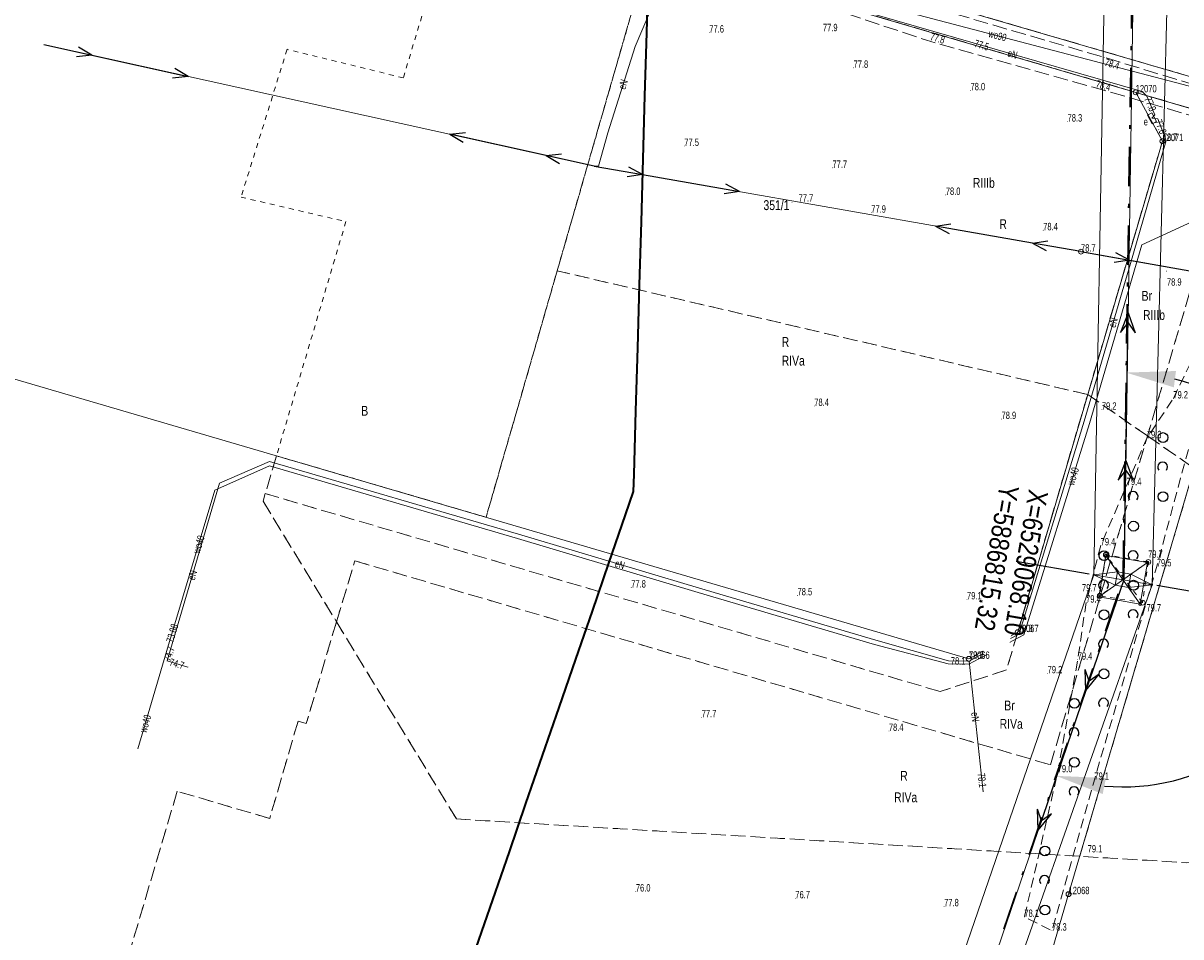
# Model space of a CAD drawing. Header units: metres. Extents: x 6524698 to 6533081, y 5883213 to 5896811.
# Tile 20 of 167: x 6528956 to 6529074, y 5886779 to 5886872. Entities that reach past the tile are written whole.
import ezdxf
from ezdxf.enums import TextEntityAlignment as Align

# ---------------------------------------------------------------- set-up
doc = ezdxf.new("R2010")
doc.units = ezdxf.units.M
doc.header["$MEASUREMENT"] = 0
for name, pattern in [('DASHDOT', [4, 2, -0.9, 0.2, -0.9]), ('mapa zasadnicza$0$1.0_0.5', [1.5, 1, -0.5]), ('mapa zasadnicza$0$1.5_0.5', [2, 1.5, -0.5]), ('mapa zasadnicza$0$219-500', [0]), ('mapa zasadnicza$0$egkk-500', [2, 1.5, -0.5]), ('mapa zasadnicza$0$egug-500', [1, 0.5, -0.5]), ('mapa zasadnicza$0$suep_nn_500', [0]), ('mapa zasadnicza$0$suep_wn_500', [0]), ('mapa zasadnicza$0$supp_500', [1, 0.5, -0.5])]:
    doc.linetypes.add(name, pattern=pattern)
doc.layers.get('0').update_dxf_attribs({"lineweight": 0})
doc.layers.add('@pomocnicza', color=3, linetype='Continuous', plot=False)
for name, color, linetype, lineweight in [('@Proj. słupy - blok', 1, 'Continuous', 15), ('@Proj. słupy - XY', 1, 'Continuous', 0), ('_trasa_kat_zalomu', 7, 'Continuous', 18), ('_trasa_os', 1, 'DASHDOT', 30), ('Sections span lengths and Marker Balls Plan', 7, 'Continuous', 0)]:
    doc.layers.add(name, color=color, linetype=linetype, lineweight=lineweight)
for name, color, linetype in [('@Proj. słupy - seria', 1, 'Continuous'), ('@Proj. słupy - wys.', 1, 'Continuous'), ('mapa zasadnicza$0$000 Inne (niezydentyfikowane)', 7, 'Continuous'), ('mapa zasadnicza$0$202-punkt graniczny', 7, 'Continuous'), ('mapa zasadnicza$0$202-punkt graniczny-Atr103', 7, 'Continuous'), ('mapa zasadnicza$0$209-oznaczenie konturu klasyfikacyjnego', 7, 'Continuous'), ('mapa zasadnicza$0$210-oznaczenie konturu użytku gruntowego', 7, 'Continuous'), ('mapa zasadnicza$0$211-numer działki ewidencyjnej', 7, 'Continuous'), ('mapa zasadnicza$0$217-kontur klasyfikacyjny', 7, 'Continuous'), ('mapa zasadnicza$0$218-kontur użytku gruntowego', 7, 'Continuous'), ('mapa zasadnicza$0$219-działka ewidencyjna', 7, 'Continuous'), ('mapa zasadnicza$0$jezdnia', 7, 'Continuous'), ('mapa zasadnicza$0$pikieta naturalna', 7, 'Continuous'), ('mapa zasadnicza$0$pikieta naturalna-Atr2', 7, 'Continuous'), ('mapa zasadnicza$0$przewód elektroenergetyczny niskiego napięcia', 7, 'Continuous'), ('mapa zasadnicza$0$przewód elektroenergetyczny podziemny', 7, 'Continuous'), ('mapa zasadnicza$0$przewód elektroenergetyczny podziemny-Atr1', 7, 'Continuous'), ('mapa zasadnicza$0$przewód elektroenergetyczny wysokiego napięcia', 7, 'Continuous'), ('mapa zasadnicza$0$przewód wodociągowy', 7, 'Continuous'), ('mapa zasadnicza$0$przewód wodociągowy-Atr1', 7, 'Continuous'), ('mapa zasadnicza$0$rzędna', 7, 'Continuous'), ('mapa zasadnicza$0$rzędna-Atr2', 7, 'Continuous'), ('mapa zasadnicza$0$szafa elektroenergetyczna lub kontener', 7, 'Continuous'), ('mapa zasadnicza$0$szafa elektroenergetyczna lub kontener-Atr17', 7, 'Continuous'), ('mapa zasadnicza$0$słup przewodów napowietrznych', 7, 'Continuous'), ('mapa zasadnicza$0$zadrzewienie  zakrzewienie', 7, 'Continuous')]:
    doc.layers.add(name, color=color, linetype=linetype)
doc.styles.add('mapa zasadnicza$0$STANDARD', font='Working1250', dxfattribs={"width": 0.75})
doc.styles.add('Opis', font='ARIALN.TTF')
doc.styles.add('Opis_slupy', font='ARIALN.TTF')
doc.styles.get("Standard").update_dxf_attribs({"font": 'arial.ttf'})
doc.dimstyles.new('Kat zalomu', dxfattribs={"dimtxt": 2.5, "dimasz": 5, "dimexe": 1.25, "dimexo": 0.625, "dimtad": 0, "dimtxsty": 'Opis_slupy', "dimcen": 2.5, "dimse1": 1, "dimse2": 1, "dimadec": 0, "dimazin": 0, "dimtfac": 1, "dimtmove": 0, "dimatfit": 3, "dimfxl": 1, "dimarcsym": 1})

# ---------------------------------------------------------------- blocks, each defined once
blk = doc.blocks.new('mapa zasadnicza$0$202')
at = {"color": 0, "linetype": 'Continuous', "lineweight": 0}
blk.add_circle((0, 0), 0.25, dxfattribs=at)
blk = doc.blocks.new('mapa zasadnicza$0$PW01')
at = {"linetype": 'Continuous', "lineweight": 13}
h = blk.add_hatch(color=0, dxfattribs=at)
edge = h.paths.add_edge_path()
edge.add_arc((0, 0), 0.045, 0, 360)
blk = doc.blocks.new('mapa zasadnicza$0$US15')
at = {"color": 0, "linetype": 'Continuous', "lineweight": 13}
blk.add_circle((0, 0), 0.25, dxfattribs=at)
blk = doc.blocks.new('mapa zasadnicza$0$US18')
at = {"color": 0, "linetype": 'Continuous', "lineweight": 13}
for p, q in [((-0.5, -0.25), (-0.5, 0.25)), ((-0.5, 0.25), (0.5, 0.25)), ((0.5, -0.25), (0.5, 0.25)), ((-0.5, -0.25), (0.5, -0.25))]:
    blk.add_line(p, q, dxfattribs=at)
blk = doc.blocks.new('mapa zasadnicza$0$SM05')
at = {"color": 0, "linetype": 'Continuous', "lineweight": 13}
blk.add_circle((0, 0), 0.25, dxfattribs=at)
blk = doc.blocks.new('mapa zasadnicza$0$SUEP3')
at = {"color": 0, "linetype": 'Continuous'}
for p, q in [((0, 0), (12.003, 0)), ((12.003, 0), (10.003, 0.75)), ((10.003, 0.75), (11.003, 0)), ((12.003, 0), (10.003, -0.75)), ((11.003, 0), (10.003, -0.75)), ((12.003, 0), (27.003, 0)), ((27.003, 0), (25.003, 0.75)), ((25.003, 0.75), (26.003, 0)), ((27.003, 0), (25.003, -0.75)), ((26.003, 0), (25.003, -0.75))]:
    blk.add_line(p, q, dxfattribs=at)
blk = doc.blocks.new('mapa zasadnicza$0$SUEP1')
at = {"color": 0, "linetype": 'Continuous'}
for p, q in [((0, 0), (5, 0)), ((5, 0), (3.5, 0.5)), ((5, 0), (3.5, -0.5)), ((5, 0), (15, 0)), ((15, 0), (13.5, 0.5)), ((15, 0), (13.5, -0.5))]:
    blk.add_line(p, q, dxfattribs=at)
blk = doc.blocks.new('mapa zasadnicza$0$OTZK1')
at = {"color": 0, "linetype": 'Continuous'}
blk.add_circle((0, 0), 0.5, dxfattribs=at)
blk = doc.blocks.new('mapa zasadnicza$0$OTZK2')
at = {"color": 0, "linetype": 'Continuous'}
blk.add_arc((0, 0), 0.5, 318.85, 221.162, dxfattribs=at)
blk = doc.blocks.new('*U2333')
at = {"layer": '@Proj. słupy - blok', "color": 0}
for p, q in [((-2.96, 0.51), (-0.56, 0.79)), ((0, 0), (-2.96, 0.51)), ((0, 0), (2.96, -0.51)), ((2.96, -0.51), (0.79, 0.56))]:
    blk.add_line(p, q, dxfattribs=at)
for points in [[(1.74, -2.47), (-2.47, -1.74), (-1.74, 2.47), (2.47, 1.74)], [(0.56, -0.79), (-0.79, -0.56), (-0.56, 0.79), (0.79, 0.56)]]:
    blk.add_lwpolyline(points, close=True, dxfattribs=at)
for points in [[(1.74, -2.47), (-1.74, 2.47)], [(2.47, 1.74), (-2.47, -1.74)], [(-2.96, 0.51), (-0.79, -0.56)], [(2.96, -0.51), (0.56, -0.79)]]:
    blk.add_lwpolyline(points, dxfattribs=at)
for centre, radius in [((-1.74, 2.47), 0.15), ((2.47, 1.74), 0.15), ((-2.96, 0.51), 0.05), ((0, 0), 0.05), ((2.96, -0.51), 0.05), ((-2.47, -1.74), 0.15), ((1.74, -2.47), 0.15)]:
    blk.add_circle(centre, radius, dxfattribs=at)
at = {"layer": '@Proj. słupy - seria', "color": 0, "insert": (10.84, -1.88), "char_height": 2, "attachment_point": 5, "rotation": 260.154, "bg_fill": 3, "box_fill_scale": 2.5, "bg_fill_color": 256, "bg_fill_transparency": 0}
blk.add_mtext_dynamic_manual_height_columns('{\\fArial Narrow|b0|i0|c238|p34;B2}', width=7, gutter_width=12.5, heights=[2.21], dxfattribs=at)
at = {"layer": '@Proj. słupy - XY', "color": 0, "linetype": 'Continuous', "insert": (-11.33, 1.97), "char_height": 2.5, "attachment_point": 5, "rotation": 260.154, "style": 'Opis', "bg_fill": 3, "box_fill_scale": 1, "bg_fill_color": 256, "bg_fill_transparency": 0}
blk.add_mtext_dynamic_manual_height_columns('\\P', width=19.7098, gutter_width=5.34, heights=[5.63], dxfattribs=at)
at = {"layer": '@pomocnicza'}
for p, q in [((-10.84, 1.88), (-3.45, 0.6)), ((10.84, -1.88), (3.45, -0.6))]:
    blk.add_line(p, q, dxfattribs=at)
at = {"layer": '@Proj. słupy - seria', "color": 0, "style": 'Opis'}
blk.add_attdef('STAN', text='', height=2, rotation=260.154, dxfattribs=at).set_placement((13.79, -2.39), align=Align.MIDDLE_CENTER)
at = {"layer": '@Proj. słupy - wys.', "color": 0, "insert": (8.08, -1.4), "char_height": 2, "attachment_point": 5, "rotation": 260.154, "style": 'Opis'}
blk.add_mtext_dynamic_manual_height_columns('M3+5 ', width=6.652, gutter_width=12.5, heights=[3.6], dxfattribs=at)
at = {"layer": '@Proj. słupy - XY', "color": 0, "linetype": 'Continuous', "style": 'Opis'}
for tag, p in [('Y', (-12.81, 2.22)), ('X', (-9.85, 1.71))]:
    blk.add_attdef(tag, text='', height=2, rotation=260.154, dxfattribs=at).set_placement(p, align=Align.MIDDLE_CENTER)
blk = doc.blocks.new('*D2405')
at = {"layer": '_trasa_kat_zalomu', "color": 0, "lineweight": -2}
for start, end in [(26.7639, 56.6642), (336.8246, 6.7249)]:
    blk.add_arc((6529019.86, 5886673.79), 19.79, start, end, dxfattribs=at)
at = {"layer": '_trasa_kat_zalomu', "color": 0}
for points in [[(6529031.1, 5886691.07), (6529030.37, 5886689.57), (6529026.25, 5886692.52)], [(6529037.34, 5886666.42), (6529038.77, 5886665.58), (6529035.52, 5886661.69)]]:
    blk.add_solid(points, dxfattribs=at)
at = {"layer": 'Defpoints', "color": 0}
for p in [(6529068.1, 5886815.32), (6529036.09, 5886685.11), (6529019.86, 5886673.79), (6529019.86, 5886673.79), (6529239.51, 5886504.08)]:
    blk.add_point(p, dxfattribs=at)
at = {"layer": '_trasa_kat_zalomu', "color": 0, "insert": (6529038.81, 5886679.49), "char_height": 2.5, "attachment_point": 5, "rotation": 286.7444, "style": 'Opis_slupy'}
blk.add_mtext('109%%d', dxfattribs=at)
blk = doc.blocks.new('*D2406')
at = {"layer": '_trasa_kat_zalomu', "color": 0, "lineweight": -2}
for start, end in [(359.5735, 75.4883), (264.8233, 340.7424)]:
    blk.add_arc((6529068.1, 5886815.32), 21.05, start, end, dxfattribs=at)
at = {"layer": '_trasa_kat_zalomu', "color": 0}
for points in [[(6529073.48, 5886836.52), (6529073.26, 5886834.86), (6529068.42, 5886836.36)], [(6529066.37, 5886795.17), (6529066.03, 5886793.54), (6529061.31, 5886795.39)]]:
    blk.add_solid(points, dxfattribs=at)
at = {"layer": 'Defpoints', "color": 0}
for p in [(6529068.39, 5886834.32), (6529068.1, 5886815.32), (6529083.53, 5886801.01), (6529062.3, 5886798.3)]:
    blk.add_point(p, dxfattribs=at)
at = {"layer": '_trasa_kat_zalomu', "color": 0, "insert": (6529088.84, 5886811.72), "char_height": 2.5, "attachment_point": 5, "rotation": 260, "style": 'Opis_slupy'}
blk.add_mtext('198%%d', dxfattribs=at)

msp = doc.modelspace()

# ---------------------------------------------------------------- linework, layer by layer
at = {"layer": '_trasa_os', "linetype": 'DASHDOT', "ltscale": 2}
msp.add_lwpolyline([(6529644.25, 5886257.506), (6529433.531, 5886354.176), (6529239.51, 5886504.082), (6529019.862, 5886673.787), (6529068.099, 5886815.315), (6529070.952, 5887003.68), (6529033.32, 5887240.317), (6528980.372, 5887573.115), (6528926.767, 5887910.52), (6528871.358, 5888257.413), (6528824.236, 5888552.869), (6528805.439, 5888820.887), (6528782.648, 5889143.114), (6528759.048, 5889475.999)], dxfattribs=at)
at = {"layer": 'mapa zasadnicza$0$000 Inne (niezydentyfikowane)', "color": 7, "linetype": 'Continuous', "lineweight": 35, "flags": 128}
msp.add_lwpolyline([(6529002.406, 5886777.908), (6529004.091, 5886782.795), (6529005.777, 5886787.683), (6529007.462, 5886792.571), (6529009.147, 5886797.458), (6529010.832, 5886802.346), (6529012.518, 5886807.234), (6529014.203, 5886812.122), (6529015.888, 5886817.009), (6529017.573, 5886821.897), (6529018.397, 5886824.286), (6529018.445, 5886826.014), (6529018.629, 5886832.46), (6529018.812, 5886838.861), (6529018.995, 5886845.262), (6529019.178, 5886851.662), (6529019.361, 5886858.063), (6529019.544, 5886864.464), (6529019.727, 5886870.865), (6529019.91, 5886877.266)], dxfattribs=at)
at = {"layer": 'mapa zasadnicza$0$217-kontur klasyfikacyjny', "color": 92, "linetype": 'mapa zasadnicza$0$egkk-500', "lineweight": 18, "flags": 128}
for points in [[(6529020.03, 5886879.31), (6529010.63, 5886846.7)], [(6529069.39, 5886864.83), (6529020.03, 5886879.31)], [(6529046.76, 5886874.64), (6529081.72, 5886864.45)], [(6529072.1, 5886859.87), (6529069.39, 5886864.83)], [(6529079.95, 5886861.74), (6529069.39, 5886864.83)], [(6529079.95, 5886861.74), (6529070.58, 5886829.93)], [(6529064.51, 5886834.13), (6529072.1, 5886859.87)], [(6529010.63, 5886846.7), (6529003.41, 5886821.66)], [(6529064.51, 5886834.13), (6529010.63, 5886846.7)], [(6529064.51, 5886834.13), (6529057.4, 5886809.99)], [(6529070.58, 5886829.93), (6529064.51, 5886834.13)], [(6529060.73, 5886796.51), (6529070.58, 5886829.93)], [(6529070.58, 5886829.93), (6529075.33, 5886826.64)], [(6528982.12, 5886827.9), (6528980.98, 5886824.06)], [(6529003.41, 5886821.66), (6528982.12, 5886827.9)], [(6529075.33, 5886826.64), (6529063.7, 5886787.22)], [(6528980.98, 5886824.06), (6528980.76, 5886823.3)], [(6529049.52, 5886803.96), (6528980.98, 5886824.06)], [(6528980.76, 5886823.3), (6528988.21, 5886811.05)], [(6528988.21, 5886811.05), (6528990.09, 5886817.23)], [(6528990.09, 5886817.23), (6529060.73, 5886796.51)], [(6528988.21, 5886811.05), (6528985.15, 5886800.71)], [(6529000.39, 5886791.01), (6528988.21, 5886811.05)], [(6529057.4, 5886809.99), (6529056.27, 5886806.15)], [(6529056.27, 5886806.15), (6529049.52, 5886803.96)], [(6528984.31, 5886800.95), (6528981.43, 5886791.06)], [(6528985.15, 5886800.71), (6528984.31, 5886800.95)], [(6528972.04, 5886793.83), (6528956.61, 5886741.69)], [(6528981.43, 5886791.06), (6528972.04, 5886793.83)], [(6529063.7, 5886787.22), (6529000.39, 5886791.01)], [(6529135.44, 5886782.91), (6529063.7, 5886787.22)]]:
    msp.add_lwpolyline(points, dxfattribs=at)
at = {"layer": 'mapa zasadnicza$0$218-kontur użytku gruntowego', "color": 3, "linetype": 'mapa zasadnicza$0$egug-500', "lineweight": 18, "flags": 128}
for points in [[(6529000.63, 5886885), (6528995, 5886866.3)], [(6529010.63, 5886846.7), (6529020.03, 5886879.31)], [(6529020.03, 5886879.31), (6529069.39, 5886864.83)], [(6529081.72, 5886864.45), (6529046.76, 5886874.64)], [(6528983.2, 5886869.2), (6528978.52, 5886854.18)], [(6528995, 5886866.3), (6528983.2, 5886869.2)], [(6529069.39, 5886864.83), (6529079.95, 5886861.74)], [(6529072.1, 5886859.87), (6529069.39, 5886864.83)], [(6529079.95, 5886861.74), (6529070.58, 5886829.93)], [(6529064.51, 5886834.13), (6529072.1, 5886859.87)], [(6528978.52, 5886854.18), (6528989.17, 5886851.7)], [(6528989.17, 5886851.7), (6528982.12, 5886827.9)], [(6529003.41, 5886821.66), (6529010.63, 5886846.7)], [(6529064.51, 5886834.13), (6529010.63, 5886846.7)], [(6529064.51, 5886834.13), (6529057.4, 5886809.99)], [(6529070.58, 5886829.93), (6529064.51, 5886834.13)], [(6529060.73, 5886796.51), (6529070.58, 5886829.93)], [(6529070.58, 5886829.93), (6529075.33, 5886826.64)], [(6528982.12, 5886827.9), (6528980.98, 5886824.06)], [(6528982.12, 5886827.9), (6529003.41, 5886821.66)], [(6529075.33, 5886826.64), (6529063.7, 5886787.22)], [(6528980.98, 5886824.06), (6528980.76, 5886823.3)], [(6529049.52, 5886803.96), (6528980.98, 5886824.06)], [(6528980.76, 5886823.3), (6528988.21, 5886811.05)], [(6528988.21, 5886811.05), (6528990.09, 5886817.23)], [(6528990.09, 5886817.23), (6529060.73, 5886796.51)], [(6528988.21, 5886811.05), (6528985.15, 5886800.71)], [(6529000.39, 5886791.01), (6528988.21, 5886811.05)], [(6529057.4, 5886809.99), (6529056.27, 5886806.15)], [(6529056.27, 5886806.15), (6529049.52, 5886803.96)], [(6528984.31, 5886800.95), (6528981.43, 5886791.06)], [(6528985.15, 5886800.71), (6528984.31, 5886800.95)], [(6528972.04, 5886793.83), (6528956.61, 5886741.69)], [(6528981.43, 5886791.06), (6528972.04, 5886793.83)], [(6529063.7, 5886787.22), (6529000.39, 5886791.01)], [(6529135.44, 5886782.91), (6529063.7, 5886787.22)]]:
    msp.add_lwpolyline(points, dxfattribs=at)
at = {"layer": 'mapa zasadnicza$0$219-działka ewidencyjna', "color": 7, "linetype": 'mapa zasadnicza$0$219-500', "lineweight": 18, "flags": 128}
for points in [[(6528965.25, 5886898.4), (6529081.72, 5886864.45)], [(6528964.37, 5886895.63), (6529069.39, 5886864.83)], [(6529069.39, 5886864.83), (6529072.1, 5886859.87)], [(6529069.39, 5886864.83), (6529085.22, 5886860.19)], [(6529062.57, 5886783.37), (6529085.22, 5886860.19)], [(6529057.4, 5886809.99), (6529072.1, 5886859.87)], [(6528944.32, 5886838.99), (6529052.43, 5886807.28)], [(6529052.43, 5886807.28), (6529057.4, 5886809.99)], [(6529027.16, 5886662), (6529062.57, 5886783.37)]]:
    msp.add_lwpolyline(points, dxfattribs=at)
at = {"layer": 'mapa zasadnicza$0$jezdnia', "color": 7, "linetype": 'mapa zasadnicza$0$1.5_0.5', "lineweight": 18, "flags": 128}
msp.add_lwpolyline([(6529043.33, 5886874.99), (6529048.7, 5886873.48), (6529066.19, 5886868.38), (6529084.6, 5886862.8), (6529083.64, 5886859.99), (6529065.05, 5886865.36), (6529048.15, 5886870.12), (6529041.72, 5886872.26), (6529026.28, 5886877.5), (6529022.1, 5886878.7), (6529012.59, 5886881.52), (6529000.47, 5886884.53), (6528997.96, 5886885.18), (6528979.71, 5886890.88), (6528971.56, 5886892.84), (6528966.23, 5886894.42), (6528964.53, 5886889.46), (6528960.7, 5886881.44), (6528955.6, 5886874.46), (6528950.22, 5886867.27), (6528949.21, 5886865.69), (6528947.06, 5886866.81), (6528947.45, 5886867.41), (6528951.06, 5886873.58), (6528955.99, 5886880.23), (6528960.63, 5886889.09), (6528963.09, 5886895.39), (6528951.51, 5886898.95), (6528951.98, 5886901.3), (6528973.54, 5886895.11), (6528988.81, 5886890.73), (6529001.36, 5886887.07), (6529013.84, 5886883.75), (6529026.43, 5886880)], close=True, dxfattribs=at)
at = {"layer": 'mapa zasadnicza$0$przewód elektroenergetyczny niskiego napięcia', "color": 1, "linetype": 'mapa zasadnicza$0$suep_nn_500', "lineweight": 18, "flags": 128}
for points in [[(6529014.38, 5886857.34), (6528958.5, 5886869.68)], [(6528958.5, 5886869.68), (6529014.38, 5886857.34)], [(6529063.83, 5886848.65), (6529014.38, 5886857.34)], [(6529112.63, 5886839.99), (6529063.83, 5886848.65)]]:
    msp.add_lwpolyline(points, dxfattribs=at)
at = {"layer": 'mapa zasadnicza$0$przewód elektroenergetyczny podziemny', "color": 1, "linetype": 'Continuous', "lineweight": 18, "flags": 128}
for points in [[(6529012.59, 5886880.67), (6529012.99, 5886881.71), (6529013.2, 5886881.83), (6529037.36, 5886874.37), (6529052.87, 5886869.87), (6529070.04, 5886864.91), (6529070.53, 5886864.44), (6529071.33, 5886862.53), (6529071.04, 5886862.19)], [(6529014.38, 5886857.34), (6529014.83, 5886857.32), (6529015.76, 5886860.73), (6529018.55, 5886869.49), (6529021.55, 5886876.59), (6529020.75, 5886878.76), (6529012.91, 5886880.99), (6529012.59, 5886880.67)], [(6529071.02, 5886862.19), (6529071.62, 5886862.14), (6529072.49, 5886859.94), (6529068.86, 5886847.44), (6529064.16, 5886831.41), (6529057.55, 5886809.82), (6529052.48, 5886807.04), (6529050.37, 5886807.09), (6529042.98, 5886809.16), (6529025.1, 5886814.46), (6529006.71, 5886819.94), (6528981.41, 5886827.34), (6528976.34, 5886825.13), (6528971.02, 5886807.06), (6528973.13, 5886806.44)], [(6529071.04, 5886862.19), (6529071.62, 5886862.14), (6529072.49, 5886859.94), (6529068.86, 5886847.44), (6529064.16, 5886831.41), (6529057.55, 5886809.82), (6529052.48, 5886807.04), (6529053.91, 5886793.78)]]:
    msp.add_lwpolyline(points, dxfattribs=at)
at = {"layer": 'mapa zasadnicza$0$przewód elektroenergetyczny wysokiego napięcia', "color": 1, "linetype": 'mapa zasadnicza$0$suep_wn_500', "lineweight": 18, "flags": 128}
for points in [[(6529071.09, 5887003.91), (6529068.21, 5886815.42)], [(6529068.21, 5886815.42), (6529019.87, 5886673.88)]]:
    msp.add_lwpolyline(points, dxfattribs=at)
at = {"layer": 'mapa zasadnicza$0$przewód wodociągowy', "color": 5, "linetype": 'Continuous', "lineweight": 18, "flags": 128}
for points in [[(6529085.74, 5886862.6), (6529081.57, 5886863.7), (6529039.88, 5886874.66), (6529010.07, 5886884.35), (6528997.81, 5886888.34), (6528948.15, 5886901.76), (6528920.76, 5886908.49), (6528905.48, 5886911.1), (6528847.48, 5886926.24), (6528828.41, 5886931.56), (6528784.65, 5886942.03), (6528765.39, 5886947.1), (6528736.63, 5886955.59), (6528675.95, 5886974.46), (6528666.03, 5886977.36), (6528658.36, 5886979.28), (6528651.52, 5886980.24)], [(6529079.5, 5886853.72), (6529078.92, 5886853.45), (6529070.01, 5886849.35), (6529064.68, 5886831.19), (6529058.04, 5886809.73), (6529052.45, 5886806.74), (6529050.34, 5886806.78), (6529042.87, 5886808.72), (6529024.94, 5886814.02), (6529006.61, 5886819.5), (6528981.41, 5886826.87), (6528975.87, 5886824.43), (6528971, 5886808.11), (6528968.04, 5886798.13)]]:
    msp.add_lwpolyline(points, dxfattribs=at)
at = {"layer": 'mapa zasadnicza$0$słup przewodów napowietrznych', "color": 7, "linetype": 'mapa zasadnicza$0$supp_500', "lineweight": 18, "flags": 128}
for points in [[(6529070.67, 5886817.12), (6529070.09, 5886812.99), (6529065.75, 5886813.68), (6529066.35, 5886817.84)], [(6529070.09, 5886812.99), (6529066.35, 5886817.84)], [(6529070.67, 5886817.12), (6529066.35, 5886817.84)], [(6529070.67, 5886817.12), (6529065.75, 5886813.68)]]:
    msp.add_lwpolyline(points, dxfattribs=at)
at = {"layer": 'mapa zasadnicza$0$zadrzewienie  zakrzewienie', "color": 7, "linetype": 'mapa zasadnicza$0$1.0_0.5', "lineweight": 18, "flags": 128}
msp.add_lwpolyline([(6529073.21, 5886833.73), (6529079.79, 5886847.3), (6529071.53, 5886816.67), (6529065.19, 5886794.99), (6529060.89, 5886779.67), (6529058.08, 5886781.06), (6529061.47, 5886795.75), (6529063.5, 5886807.19), (6529064.35, 5886812.99), (6529065.83, 5886818.8), (6529068.48, 5886824.92), (6529070.52, 5886829.69)], close=True, dxfattribs=at)

# ---------------------------------------------------------------- block references
at = {"layer": 'mapa zasadnicza$0$202-punkt graniczny', "color": 7, "linetype": 'Continuous', "lineweight": 18}
for p in [(6529069.39, 5886864.83), (6529072.1, 5886859.87), (6529057.4, 5886809.99), (6529052.43, 5886807.28), (6529062.57, 5886783.37)]:
    msp.add_blockref('mapa zasadnicza$0$202', p, dxfattribs=at)
at = {"layer": 'mapa zasadnicza$0$pikieta naturalna', "color": 7, "linetype": 'Continuous', "lineweight": 13}
for p in [(6529026.08, 5886870.9), (6529048.15, 5886870.12), (6529066.19, 5886868.38), (6529040.73, 5886867.32), (6529052.61, 5886865.04), (6529065.05, 5886865.36), (6529062.47, 5886861.86), (6529023.54, 5886859.38), (6529072.15, 5886859.91), (6529038.59, 5886857.16), (6529050.1, 5886854.41), (6529042.53, 5886852.6), (6529059.99, 5886850.82), (6529063.83, 5886848.65), (6529036.74, 5886832.97), (6529073.21, 5886833.73), (6529065.95, 5886832.59), (6529055.76, 5886831.64), (6529070.52, 5886829.69), (6529068.48, 5886824.92), (6529065.83, 5886818.8), (6529071.53, 5886816.67), (6529018.15, 5886814.52), (6529035.04, 5886813.73), (6529052.25, 5886813.32), (6529064.35, 5886812.99), (6529065.75, 5886813.68), (6529057.44, 5886810), (6529052.46, 5886807.3), (6529063.5, 5886807.19), (6529060.44, 5886805.81), (6529025.31, 5886801.34), (6529044.32, 5886799.95), (6529061.47, 5886795.75), (6529065.19, 5886794.99), (6529018.62, 5886783.64), (6529034.82, 5886782.95), (6529049.93, 5886782.14), (6529058.08, 5886781.06), (6529060.89, 5886779.67)]:
    msp.add_blockref('mapa zasadnicza$0$PW01', p, dxfattribs=at)
for p, rotation in [((6529034.48, 5886853.65), 359.826), ((6529072.51, 5886846.67), 0.292), ((6529070.67, 5886817.12), 0.05599999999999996), ((6529070.09, 5886812.99), 359.6980000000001), ((6529063.79, 5886787.65), 359.775)]:
    msp.add_blockref('mapa zasadnicza$0$PW01', p, dxfattribs=dict(at, rotation=rotation))
at = {"layer": 'mapa zasadnicza$0$przewód elektroenergetyczny niskiego napięcia', "color": 1, "linetype": 'Continuous', "lineweight": 18}
for p, rotation in [((6528958.5, 5886869.68), 347.547), ((6529014.38, 5886857.34), 167.547), ((6529014.38, 5886857.34), 350.033), ((6529063.83, 5886848.65), 170.033), ((6529063.83, 5886848.65), 349.937)]:
    msp.add_blockref('mapa zasadnicza$0$SUEP1', p, dxfattribs=dict(at, rotation=rotation))
at = {"layer": 'mapa zasadnicza$0$przewód elektroenergetyczny wysokiego napięcia', "color": 1, "linetype": 'Continuous', "lineweight": 18}
for rotation in [89.125, 251.143]:
    msp.add_blockref('mapa zasadnicza$0$SUEP3', (6529068.21, 5886815.42), dxfattribs=dict(at, rotation=rotation))
at = {"layer": 'mapa zasadnicza$0$rzędna', "color": 1, "linetype": 'Continuous', "lineweight": 18}
for p in [(6529052.87, 5886869.87), (6529070.53, 5886864.44), (6529071.62, 5886862.14), (6528971.02, 5886807.06), (6528973.13, 5886806.44), (6529052.48, 5886807.04), (6529053.91, 5886793.78)]:
    msp.add_blockref('mapa zasadnicza$0$PW01', p, dxfattribs=at)
at = {"layer": 'mapa zasadnicza$0$rzędna', "color": 5, "linetype": 'Continuous', "lineweight": 18}
msp.add_blockref('mapa zasadnicza$0$PW01', (6528971, 5886808.11), dxfattribs=at)
at = {"layer": 'mapa zasadnicza$0$szafa elektroenergetyczna lub kontener', "color": 1, "linetype": 'Continuous', "lineweight": 18, "rotation": 298.301}
msp.add_blockref('mapa zasadnicza$0$US18', (6529071.04, 5886862.19), dxfattribs=at)
at = {"layer": 'mapa zasadnicza$0$słup przewodów napowietrznych', "color": 7, "linetype": 'Continuous', "lineweight": 18}
for name, p in [('mapa zasadnicza$0$US15', (6529063.83, 5886848.65)), ('mapa zasadnicza$0$SM05', (6529066.35, 5886817.84)), ('mapa zasadnicza$0$SM05', (6529070.67, 5886817.12)), ('mapa zasadnicza$0$SM05', (6529065.75, 5886813.68)), ('mapa zasadnicza$0$SM05', (6529070.09, 5886812.99))]:
    msp.add_blockref(name, p, dxfattribs=at)
at = {"layer": 'mapa zasadnicza$0$zadrzewienie  zakrzewienie', "color": 7, "linetype": 'Continuous', "lineweight": 18}
for name, p in [('mapa zasadnicza$0$OTZK1', (6529072.166, 5886829.756)), ('mapa zasadnicza$0$OTZK2', (6529072.124, 5886826.767)), ('mapa zasadnicza$0$OTZK2', (6529069.124, 5886823.767)), ('mapa zasadnicza$0$OTZK1', (6529072.166, 5886823.756)), ('mapa zasadnicza$0$OTZK1', (6529069.166, 5886820.756)), ('mapa zasadnicza$0$OTZK1', (6529066.166, 5886817.756)), ('mapa zasadnicza$0$OTZK2', (6529069.124, 5886817.767)), ('mapa zasadnicza$0$OTZK2', (6529066.124, 5886814.767)), ('mapa zasadnicza$0$OTZK1', (6529069.166, 5886814.756)), ('mapa zasadnicza$0$OTZK1', (6529066.166, 5886811.756)), ('mapa zasadnicza$0$OTZK2', (6529069.124, 5886811.767)), ('mapa zasadnicza$0$OTZK2', (6529066.124, 5886808.767)), ('mapa zasadnicza$0$OTZK1', (6529066.166, 5886805.756)), ('mapa zasadnicza$0$OTZK1', (6529063.166, 5886802.756)), ('mapa zasadnicza$0$OTZK2', (6529066.124, 5886802.767)), ('mapa zasadnicza$0$OTZK2', (6529063.124, 5886799.767)), ('mapa zasadnicza$0$OTZK1', (6529063.166, 5886796.756)), ('mapa zasadnicza$0$OTZK2', (6529063.124, 5886793.767)), ('mapa zasadnicza$0$OTZK1', (6529060.166, 5886787.756)), ('mapa zasadnicza$0$OTZK2', (6529060.124, 5886784.767)), ('mapa zasadnicza$0$OTZK1', (6529060.166, 5886781.756))]:
    msp.add_blockref(name, p, dxfattribs=at)

# ---------------------------------------------------------------- texts
at = {"layer": 'mapa zasadnicza$0$202-punkt graniczny-Atr103', "color": 7, "style": 'mapa zasadnicza$0$STANDARD', "width": 0.667}
for s, p in [('12070', (6529069.39, 5886864.83)), ('12071', (6529072.1, 5886859.87)), ('12067', (6529057.4, 5886809.99)), ('12066', (6529052.43, 5886807.28)), ('12068', (6529062.57, 5886783.37))]:
    msp.add_text(s, height=0.75, dxfattribs=at).set_placement(p)
at = {"layer": 'mapa zasadnicza$0$209-oznaczenie konturu klasyfikacyjnego', "color": 3, "linetype": 'Continuous', "lineweight": 18, "style": 'mapa zasadnicza$0$STANDARD', "width": 0.79}
for s, p in [('RIIIb', (6529052.85, 5886855.13)), ('RIIIb', (6529070.13, 5886841.71)), ('RIVa', (6529055.57, 5886800.17)), ('RIVa', (6529044.85, 5886792.71))]:
    msp.add_text(s, height=1, dxfattribs=at).set_placement(p)
msp.add_text('RIVa', height=1, dxfattribs=at).set_placement((6529033.43, 5886838.07), align=Align.TOP_LEFT)
at = {"layer": 'mapa zasadnicza$0$210-oznaczenie konturu użytku gruntowego', "color": 3, "linetype": 'Continuous', "lineweight": 18, "style": 'mapa zasadnicza$0$STANDARD', "width": 0.79}
for s, p in [('R', (6529055.54, 5886850.94)), ('Br', (6529069.99, 5886843.66)), ('R', (6529033.43, 5886838.97)), ('B', (6528990.73, 5886831.98)), ('Br', (6529056.04, 5886802.04)), ('R', (6529045.47, 5886794.89))]:
    msp.add_text(s, height=1, dxfattribs=at).set_placement(p)
at = {"layer": 'mapa zasadnicza$0$211-numer działki ewidencyjnej', "color": 7, "linetype": 'Continuous', "lineweight": 18, "style": 'mapa zasadnicza$0$STANDARD', "width": 0.79}
msp.add_text('351/1', height=1, dxfattribs=at).set_placement((6529031.58, 5886853.87), align=Align.TOP_LEFT)
at = {"layer": 'mapa zasadnicza$0$pikieta naturalna-Atr2', "color": 7, "style": 'mapa zasadnicza$0$STANDARD', "width": 0.667}
for s, p in [('77.9', (6529037.62, 5886871.04)), ('77.6', (6529026.08, 5886870.9)), ('77.8', (6529040.73, 5886867.32)), ('78.0', (6529052.61, 5886865.04)), ('78.3', (6529062.47, 5886861.86)), ('77.5', (6529023.54, 5886859.38)), ('78.7', (6529072.15, 5886859.91)), ('77.7', (6529038.59, 5886857.16)), ('77.7', (6529035.15, 5886853.73)), ('78.0', (6529050.1, 5886854.41)), ('77.9', (6529042.53, 5886852.6)), ('78.4', (6529059.99, 5886850.82)), ('78.7', (6529063.83, 5886848.65)), ('78.9', (6529072.56, 5886845.19)), ('79.2', (6529073.21, 5886833.73)), ('78.4', (6529036.74, 5886832.97)), ('79.2', (6529065.95, 5886832.59)), ('78.9', (6529055.76, 5886831.64)), ('79.3', (6529070.52, 5886829.69)), ('79.4', (6529068.48, 5886824.92)), ('79.4', (6529065.83, 5886818.8)), ('79.5', (6529071.53, 5886816.67)), ('77.8', (6529018.15, 5886814.52)), ('78.5', (6529035.04, 5886813.73)), ('79.7', (6529063.93, 5886814.12)), ('79.1', (6529052.25, 5886813.32)), ('79.4', (6529064.35, 5886812.99)), ('79.7', (6529070.48, 5886812.09)), ('79.3', (6529057.44, 5886810)), ('79.2', (6529052.46, 5886807.3)), ('79.4', (6529063.5, 5886807.19)), ('79.2', (6529060.44, 5886805.81)), ('77.7', (6529025.31, 5886801.34)), ('78.4', (6529044.32, 5886799.95)), ('79.0', (6529061.47, 5886795.75)), ('79.1', (6529065.19, 5886794.99)), ('79.1', (6529064.51, 5886787.61)), ('76.0', (6529018.62, 5886783.64)), ('76.7', (6529034.82, 5886782.95)), ('77.8', (6529049.93, 5886782.14)), ('78.1', (6529058.08, 5886781.06)), ('78.3', (6529060.89, 5886779.67))]:
    msp.add_text(s, height=0.75, dxfattribs=at).set_placement(p)
for s, rotation, p in [('77.8', 344.27, (6529048.44, 5886870.16)), ('78.4', 343.138, (6529066.17, 5886867.56)), ('78.4', 343.888, (6529065.28, 5886865.37))]:
    msp.add_text(s, height=0.75, rotation=rotation, dxfattribs=at).set_placement(p)
msp.add_text('79.7', height=0.75, dxfattribs=at).set_placement((6529070.65, 5886817.92), align=Align.MIDDLE_LEFT)
at = {"layer": 'mapa zasadnicza$0$przewód elektroenergetyczny podziemny-Atr1', "color": 1, "style": 'mapa zasadnicza$0$STANDARD', "width": 0.667}
for rotation, p in [(343.887, (6529056.41, 5886868.85)), (72.334, (6529017.18, 5886865.17)), (73.658, (6529066.96, 5886840.97)), (343.406, (6529016.53, 5886817.01)), (73.595, (6528973.45, 5886815.31)), (276.155, (6529053.04, 5886801.86))]:
    msp.add_text('eN', height=0.75, rotation=rotation, dxfattribs=at).set_placement(p, align=Align.MIDDLE_LEFT)
at = {"layer": 'mapa zasadnicza$0$przewód wodociągowy-Atr1', "color": 5, "style": 'mapa zasadnicza$0$STANDARD', "width": 0.667}
for s, rotation, p in [('wo90', 345.27, (6529054.471, 5886870.824)), ('wo40', 72.807, (6529062.75, 5886824.95)), ('wo40', 73.384, (6528973.96, 5886818.03)), ('wo40', 73.48, (6528968.54, 5886799.82))]:
    msp.add_text(s, height=0.75, rotation=rotation, dxfattribs=at).set_placement(p, align=Align.MIDDLE_LEFT)
at = {"layer": 'mapa zasadnicza$0$rzędna-Atr2', "color": 1, "style": 'mapa zasadnicza$0$STANDARD', "width": 0.667}
for s, rotation, p in [('77.5', 343.887, (6529053.03, 5886869.83)), ('77.8', 292.726, (6529070.58, 5886864.33)), ('77.8', 291.577, (6529071.66, 5886862.03)), ('74.7', 73.595, (6528971.02, 5886807.07)), ('74.7', 343.625, (6528971.29, 5886806.98)), ('78.1', 358.642, (6529050.61, 5886807.08)), ('78.1', 276.155, (6529053.7, 5886795.69))]:
    msp.add_text(s, height=0.75, rotation=rotation, dxfattribs=at).set_placement(p, align=Align.MIDDLE_LEFT)
at = {"layer": 'mapa zasadnicza$0$rzędna-Atr2', "color": 5, "style": 'mapa zasadnicza$0$STANDARD', "width": 0.667}
msp.add_text('73.88', height=0.75, rotation=73.384, dxfattribs=at).set_placement((6528971.26, 5886808.97), align=Align.MIDDLE_LEFT)
at = {"layer": 'mapa zasadnicza$0$szafa elektroenergetyczna lub kontener-Atr17', "color": 1, "style": 'mapa zasadnicza$0$STANDARD', "width": 0.667}
msp.add_text('e', height=0.75, dxfattribs=at).set_placement((6529070.2, 5886862.22), align=Align.TOP_LEFT)

# ---------------------------------------------------------------- next in the draw order: block references
msp.add_blockref('*U2333', (6529068.099, 5886815.315)).add_auto_attribs({'STAN': 'Istn. nr 54', 'X': 'X=6529068.10', 'Y': 'Y=5886815.32'})

# ---------------------------------------------------------------- next in the draw order: linework, layer by layer
at = {"layer": 'Sections span lengths and Marker Balls Plan', "color": 1, "flags": 128}
for points in [[(6529645.501, 5886260.233), (6529435.239, 5886356.999), (6529241.711, 5886506.931), (6529021.682, 5886674.335), (6529071.055, 5886814.802), (6529075.939, 5887004.036), (6529036.876, 5887240.883), (6528983.927, 5887573.681), (6528930.322, 5887911.086), (6528874.913, 5888257.98), (6528827.216, 5888553.211), (6528809.03, 5888821.14), (6528786.24, 5889143.367), (6528762.639, 5889476.253)], [(6529643, 5886254.779), (6529431.358, 5886350.582), (6529237.798, 5886501.866), (6529015.745, 5886672.549), (6529065.143, 5886815.828), (6529068.458, 5887003.501), (6529030.555, 5887239.878), (6528977.607, 5887572.675), (6528924.002, 5887910.08), (6528868.593, 5888256.972), (6528821.256, 5888552.527), (6528802.646, 5888820.69), (6528779.855, 5889142.917), (6528756.255, 5889475.801)]]:
    msp.add_lwpolyline(points, dxfattribs=at)

# ---------------------------------------------------------------- next in the draw order: dimensions: what is measured, and where the dimension line sits
at = {"layer": '_trasa_kat_zalomu'}
dim = msp.add_angular_dim_3p(base=(6529083.532, 5886801.005), center=(6529068.099, 5886815.315), p1=(6529068.387, 5886834.324), p2=(6529062.301, 5886798.304), dimstyle='Kat zalomu', dxfattribs=at)
dim.commit()
dim.dimension.update_dxf_attribs({"geometry": '*D2406', "text_midpoint": (6529088.836, 5886811.717), "text_rotation": 260})
dim = msp.add_angular_dim_2l(base=(6529036.094, 5886685.106), line1=((6529019.862, 5886673.787), (6529068.099, 5886815.315)), line2=((6529239.51, 5886504.082), (6529019.862, 5886673.787)), dimstyle='Kat zalomu', dxfattribs=at)
dim.commit()
dim.dimension.update_dxf_attribs({"geometry": '*D2405', "text_midpoint": (6529038.812, 5886679.488)})

doc.saveas('drawing.dxf')
